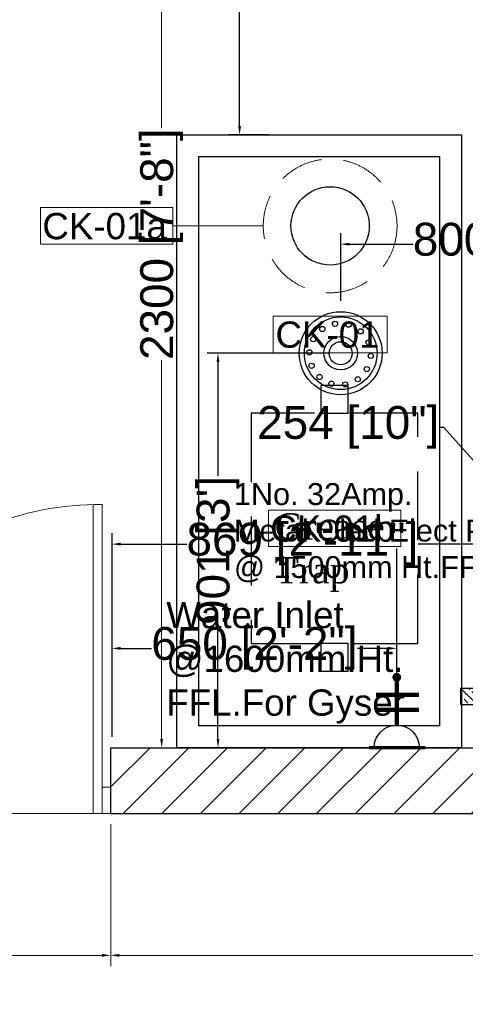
# Model space of a CAD drawing. Header units: millimetres. Extents: x 2985995 to 3127507, y -509231 to -458405.
# Tile 22 of 100: x 3022487 to 3023504, y -492034 to -489786. Entities that reach past the tile are written whole.
import ezdxf

# ---------------------------------------------------------------- set-up
doc = ezdxf.new("R2010")
doc.units = ezdxf.units.MM
doc.header["$LTSCALE"] = 1000
doc.header["$MEASUREMENT"] = 0
doc.header["$PDMODE"] = 3
doc.header["$PDSIZE"] = -1
doc.linetypes.add('DASHED', pattern=[0.75, 0.5, -0.25])
doc.linetypes.add('DASHED2', pattern=[0.375, 0.25, -0.125])
doc.layers.get('0').update_dxf_attribs({"linetype": 'CONTINUOUS'})
doc.layers.get('Defpoints').update_dxf_attribs({"linetype": 'CONTINUOUS'})
for name, color, linetype, lineweight in [('A-Door', 14, 'CONTINUOUS', 15), ('Civil-Wall-Text', 7, 'CONTINUOUS', 0), ('Equip No.', 1, 'CONTINUOUS', 15), ('HATCH', 251, 'CONTINUOUS', 5)]:
    doc.layers.add(name, color=color, linetype=linetype, lineweight=lineweight)
for name, color, linetype in [('A-Wall Full', 201, 'CONTINUOUS'), ('Drainage', 252, 'CONTINUOUS'), ('ELECTRICAL', 7, 'CONTINUOUS'), ('Equipment', 5, 'CONTINUOUS'), ('Equipment Name', 7, 'CONTINUOUS'), ('Plumbing', 6, 'CONTINUOUS'), ('Plumbing & Drainage', 6, 'CONTINUOUS')]:
    doc.layers.add(name, color=color, linetype=linetype)
doc.styles.add('ARAIL', font='arial.ttf')
doc.styles.add('Arial', font='arial.ttf')
doc.styles.get("Standard").update_dxf_attribs({"font": 'arial.ttf'})
doc.styles.add('style12', font='BOOKOSI.TTF')
doc.dimstyles.new('TFS-Dim', dxfattribs={"dimtxt": 75, "dimasz": 20, "dimexe": 25, "dimexo": 25, "dimgap": 5, "dimtad": 0, "dimdec": 0, "dimzin": 0, "dimdsep": 46, "dimtxsty": 'Standard', "dimcen": 0.09, "dimclrd": 8, "dimclre": 8, "dimadec": 0, "dimazin": 0, "dimtfac": 1, "dimtdec": 0, "dimtofl": 0, "dimtmove": 0, "dimatfit": 3, "dimldrblk": 'DOT', "dimfxl": 1, "dimtolj": 1, "dimtzin": 0, "dimlwd": -1, "dimlwe": -1, "dimarcsym": 0})

# ---------------------------------------------------------------- blocks, each defined once
blk = doc.blocks.new('DOOR-900')
for p, q in [((25, 0), (25, 900)), ((50.6, 0), (50.6, 899.5)), ((25, 76.8), (0, 76.8)), ((25, 0), (25, 76.8)), ((0, 0), (900, 0))]:
    blk.add_line(p, q)
blk.add_arc((38.4, 61.3), 838.9, 355.8124, 90.9144)
blk = doc.blocks.new('A$C9b88b0ea')
at = {"layer": 'Equipment', "color": 4, "linetype": 'DASHED2', "ltscale": 0.6}
for points in [[(0, -363), (502, -363), (502, 0), (0, 0)], [(-60, -211.5), (0, -211.5), (0, -151.5), (-60, -151.5)], [(502, -211.5), (562, -211.5), (562, -151.5), (502, -151.5)]]:
    blk.add_lwpolyline(points, close=True, dxfattribs=at)
blk = doc.blocks.new('*D573')
at = {"layer": 'Defpoints', "color": 0, "transparency": 16777216}
for p in [(3022988.7, -488778.4), (3023126.7, -488778.4, 0), (3023080.5, -490048.5, 0)]:
    blk.add_point(p, dxfattribs=at)
at = {"layer": 'Equipment Name', "color": 8, "transparency": 16777216}
for p, q in [((3023101.7, -488778.4), (3022963.7, -488778.4)), ((3022988.7, -488798.4), (3022988.7, -489153)), ((3022988.7, -490028.5), (3022988.7, -489673.9)), ((3023055.5, -490048.5), (3022963.7, -490048.5))]:
    blk.add_line(p, q, dxfattribs=at)
for points in [[(3022985.4, -488798.4), (3022992, -488798.4), (3022988.7, -488778.4)], [(3022985.4, -490028.5), (3022992, -490028.5), (3022988.7, -490048.5)]]:
    blk.add_solid(points, dxfattribs=at)
at = {"layer": 'Equipment Name', "color": 0, "transparency": 16777216, "insert": (3022988.7, -489413.4), "char_height": 75, "attachment_point": 5, "rotation": 90}
blk.add_mtext('\\A1;1270 [4\'-3"]', dxfattribs=at)
blk = doc.blocks.new('_Dot')
at = {"color": 0, "linetype": 'ByBlock', "lineweight": -2}
blk.add_line((-0.5, 0), (-1, 0), dxfattribs=at)
at = {"color": 0, "linetype": 'ByBlock', "const_width": 0.5}
blk.add_lwpolyline([(-0.25, 0, 1), (0.25, 0, 1)], format="xyb", close=True, dxfattribs=at)
blk = doc.blocks.new('A$C3DB523CE')
at = {"layer": 'ELECTRICAL'}
for points, const_width in [([(-5.8, 3.5), (5.92, 3.5)], 0.646), ([(-0.02, -1.23), (-0.02, -11.21)], 0.872), ([(-4.39, -4.41), (4.61, -4.41)], 0.872), ([(-4.39, -7.56), (4.61, -7.56)], 0.872)]:
    blk.add_lwpolyline(points, dxfattribs=dict(at, const_width=const_width))
blk.add_arc((-0.02, 3.5), 4.73, 180, 0, dxfattribs=at)
blk = doc.blocks.new('A$Cdc3c6119')
at = {"layer": 'Plumbing & Drainage', "ltscale": 50}
h = blk.add_hatch(dxfattribs=at)
h.set_pattern_fill('ANSI33', color=251, scale=100)
h.set_pattern_definition([(45, (-1618960.685, 589648.16), (-17.67766953, 17.67766953), []), (45, (-1618943.007, 589648.16), (-17.67766953, 17.67766953), [12.5, -6.25])])
h.paths.add_polyline_path([(0, 0), (36.7, 0), (36.7, 146.9), (0, 146.9)])
h.paths.add_polyline_path([(36.7, 55.1), (135.3, 55.1), (135.3, 91.8), (36.7, 91.8)])
at = {"layer": 'Plumbing & Drainage', "color": 1, "ltscale": 50}
for points in [[(0, 0), (36.7, 0), (36.7, 146.9), (0, 146.9)], [(36.7, 55.1), (135.3, 55.1), (135.3, 91.8), (36.7, 91.8)]]:
    blk.add_lwpolyline(points, close=True, dxfattribs=at)
blk = doc.blocks.new('*D611')
at = {"layer": 'Defpoints', "color": 0, "transparency": 16777216}
for p in [(3023347.5, -491221.4), (3023347.5, -491287.4, 0), (3022697.4, -491448.2, 0)]:
    blk.add_point(p, dxfattribs=at)
at = {"layer": 'ELECTRICAL', "color": 8, "transparency": 16777216}
for p, q in [((3022697.4, -491423.2), (3022697.4, -491196.4)), ((3023347.5, -491262.4), (3023347.5, -491196.4)), ((3022717.4, -491221.4), (3022787.4, -491221.4)), ((3023327.5, -491221.4), (3023257.4, -491221.4))]:
    blk.add_line(p, q, dxfattribs=at)
for points in [[(3022717.4, -491218), (3022717.4, -491224.7), (3022697.4, -491221.4)], [(3023327.5, -491218), (3023327.5, -491224.7), (3023347.5, -491221.4)]]:
    blk.add_solid(points, dxfattribs=at)
at = {"layer": 'ELECTRICAL', "color": 0, "transparency": 16777216, "insert": (3023022.4, -491221.4), "char_height": 75, "attachment_point": 5}
blk.add_mtext('\\A1;650 [2\'-2"]', dxfattribs=at)
blk = doc.blocks.new('*D615')
at = {"layer": 'Defpoints', "color": 0, "transparency": 16777216}
for p in [(3023566.7, -490983.3), (3023566.7, -491313.1, 0), (3022697.4, -491448.2, 0)]:
    blk.add_point(p, dxfattribs=at)
at = {"layer": 'Plumbing & Drainage', "color": 8, "transparency": 16777216}
for p, q in [((3022697.4, -491423.2), (3022697.4, -490958.3)), ((3023566.7, -491288.1), (3023566.7, -490958.3)), ((3022717.4, -490983.3), (3022868, -490983.3)), ((3023546.7, -490983.3), (3023396, -490983.3))]:
    blk.add_line(p, q, dxfattribs=at)
for points in [[(3022717.4, -490980), (3022717.4, -490986.6), (3022697.4, -490983.3)], [(3023546.7, -490980), (3023546.7, -490986.6), (3023566.7, -490983.3)]]:
    blk.add_solid(points, dxfattribs=at)
at = {"layer": 'Plumbing & Drainage', "color": 0, "transparency": 16777216, "insert": (3023132, -490983.3), "char_height": 75, "attachment_point": 5}
blk.add_mtext('\\A1;869 [2\'-11"]', dxfattribs=at)
blk = doc.blocks.new('*D616')
at = {"layer": 'Defpoints', "color": 0, "transparency": 16777216}
for p in [(3023820.3, -490983.3), (3023820.3, -491224.1), (3023566.7, -491313.1, 0)]:
    blk.add_point(p, dxfattribs=at)
at = {"layer": 'Plumbing & Drainage', "color": 8, "transparency": 16777216}
for p, q in [((3023454.6, -490716.8), (3023444.6, -490716.8)), ((3023693.5, -490983.3), (3023454.6, -490716.8)), ((3023566.7, -491288.1), (3023566.7, -490958.3)), ((3023820.3, -491199.1), (3023820.3, -490958.3)), ((3023586.7, -490983.3), (3023800.3, -490983.3))]:
    blk.add_line(p, q, dxfattribs=at)
for points in [[(3023586.7, -490980), (3023586.7, -490986.6), (3023566.7, -490983.3)], [(3023800.3, -490980), (3023800.3, -490986.6), (3023820.3, -490983.3)]]:
    blk.add_solid(points, dxfattribs=at)
at = {"layer": 'Plumbing & Drainage', "color": 0, "transparency": 16777216, "insert": (3023236.6, -490716.8), "char_height": 75, "attachment_point": 5}
blk.add_mtext('\\A1;254 [10"]', dxfattribs=at)
blk = doc.blocks.new('100DNT')
at = {"layer": 'Drainage'}
for centre, radius in [((0, 0), 101.6), ((0, 0), 88.9), ((-13.9, 72), 6.35), ((19.5, 70), 6.35), ((-44.9, 59.2), 6.35), ((48.8, 53.7), 6.35), ((-67.2, 34.3), 6.35), ((0, 0), 40.9), ((0, 0), 28.2), ((68.1, 26.4), 6.35), ((-76.6, 2.2), 6.35), ((73.6, -6.6), 6.35), ((-71.1, -30.8), 6.35), ((64.2, -38.8), 6.35), ((-51.8, -58.2), 6.35), ((-22.5, -74.4), 6.35), ((10.9, -76.4), 6.35), ((41.9, -63.7), 6.35)]:
    blk.add_circle(centre, radius, dxfattribs=at)
blk = doc.blocks.new('*D625')
at = {"layer": 'Defpoints', "color": 0, "transparency": 16777216}
for p in [(3023219.4, -490547.4, 0), (3022939.3, -491448.2), (3023205.4, -491448.2, 0)]:
    blk.add_point(p, dxfattribs=at)
at = {"layer": 'Drainage', "color": 8, "transparency": 16777216}
for p, q in [((3023194.4, -490547.4), (3022914.3, -490547.4)), ((3022939.3, -490567.4), (3022939.3, -490828.1)), ((3022939.3, -491428.2), (3022939.3, -491167.4)), ((3023180.4, -491448.2), (3022914.3, -491448.2))]:
    blk.add_line(p, q, dxfattribs=at)
for points in [[(3022936, -490567.4), (3022942.7, -490567.4), (3022939.3, -490547.4)], [(3022936, -491428.2), (3022942.7, -491428.2), (3022939.3, -491448.2)]]:
    blk.add_solid(points, dxfattribs=at)
at = {"layer": 'Drainage', "color": 0, "transparency": 16777216, "insert": (3022939.3, -490997.8), "char_height": 75, "attachment_point": 5, "rotation": 90}
blk.add_mtext("\\A1;901 [3']", dxfattribs=at)
blk = doc.blocks.new('*D636')
at = {"layer": 'Defpoints', "color": 0, "transparency": 16777216}
for p in [(3023219.4, -490298.3), (3023219.4, -490452.6), (3024019.3, -490648.2, 0)]:
    blk.add_point(p, dxfattribs=at)
at = {"layer": 'Drainage', "color": 8, "transparency": 16777216}
for p, q in [((3023219.4, -490427.6), (3023219.4, -490273.3)), ((3024019.3, -490623.2), (3024019.3, -490273.3)), ((3023239.4, -490298.3), (3023384.5, -490298.3)), ((3023999.3, -490298.3), (3023854.2, -490298.3))]:
    blk.add_line(p, q, dxfattribs=at)
for points in [[(3023239.4, -490295), (3023239.4, -490301.6), (3023219.4, -490298.3)], [(3023999.3, -490295), (3023999.3, -490301.6), (3024019.3, -490298.3)]]:
    blk.add_solid(points, dxfattribs=at)
at = {"layer": 'Drainage', "color": 0, "transparency": 16777216, "insert": (3023619.3, -490298.3), "char_height": 75, "attachment_point": 5}
blk.add_mtext('\\A1;800 [2\'-8"]', dxfattribs=at)
blk = doc.blocks.new('*D645')
at = {"layer": 'Civil-Wall-Text', "color": 8, "transparency": 16777216}
for p, q in [((3022951.7, -489148.4), (3022785.7, -489148.4)), ((3022810.7, -489168.4), (3022810.7, -490033.7)), ((3022810.7, -491428.2), (3022810.7, -490562.9)), ((3022867.5, -491448.2), (3022785.7, -491448.2))]:
    blk.add_line(p, q, dxfattribs=at)
for points in [[(3022807.4, -489168.4), (3022814, -489168.4), (3022810.7, -489148.4)], [(3022807.4, -491428.2), (3022814, -491428.2), (3022810.7, -491448.2)]]:
    blk.add_solid(points, dxfattribs=at)
at = {"layer": 'Defpoints', "color": 0, "transparency": 16777216}
for p in [(3022810.7, -489148.4), (3022976.7, -489148.4, 0), (3022892.5, -491448.2, 0)]:
    blk.add_point(p, dxfattribs=at)
at = {"layer": 'Civil-Wall-Text', "color": 0, "transparency": 16777216, "insert": (3022810.7, -490298.3), "char_height": 75, "attachment_point": 5, "rotation": 90}
blk.add_mtext('\\A1;2300 [7\'-8"]', dxfattribs=at)
blk = doc.blocks.new('*D647')
at = {"layer": 'Civil-Wall-Text', "color": 8, "transparency": 16777216}
for p, q in [((3021294.4, -491623.2), (3021294.4, -491947.4)), ((3022694.4, -491623.2), (3022694.4, -491947.4)), ((3021314.4, -491922.4), (3021734, -491922.4)), ((3022674.4, -491922.4), (3022254.8, -491922.4))]:
    blk.add_line(p, q, dxfattribs=at)
for points in [[(3021314.4, -491919.1), (3021314.4, -491925.7), (3021294.4, -491922.4)], [(3022674.4, -491919.1), (3022674.4, -491925.7), (3022694.4, -491922.4)]]:
    blk.add_solid(points, dxfattribs=at)
at = {"layer": 'Defpoints', "color": 0, "transparency": 16777216}
for p in [(3021294.4, -491598.2, 0), (3022694.4, -491598.2, 0), (3022694.4, -491922.4)]:
    blk.add_point(p, dxfattribs=at)
at = {"layer": 'Civil-Wall-Text', "color": 0, "transparency": 16777216, "insert": (3021994.4, -491922.4), "char_height": 75, "attachment_point": 5}
blk.add_mtext('\\A1;1400 [4\'-8"]', dxfattribs=at)
blk = doc.blocks.new('*D648')
at = {"layer": 'Civil-Wall-Text', "color": 8, "transparency": 16777216}
for p, q in [((3022694.4, -491623.2), (3022694.4, -491947.4)), ((3025169.3, -491623.2), (3025169.3, -491947.4)), ((3022714.4, -491922.4), (3023667.3, -491922.4)), ((3025149.3, -491922.4), (3024196.4, -491922.4))]:
    blk.add_line(p, q, dxfattribs=at)
for points in [[(3022714.4, -491919.1), (3022714.4, -491925.7), (3022694.4, -491922.4)], [(3025149.3, -491919.1), (3025149.3, -491925.7), (3025169.3, -491922.4)]]:
    blk.add_solid(points, dxfattribs=at)
at = {"layer": 'Defpoints', "color": 0, "transparency": 16777216}
for p in [(3022694.4, -491598.2, 0), (3025169.3, -491598.2, 0), (3025169.3, -491922.4)]:
    blk.add_point(p, dxfattribs=at)
at = {"layer": 'Civil-Wall-Text', "color": 0, "transparency": 16777216, "insert": (3023931.8, -491922.4), "char_height": 75, "attachment_point": 5}
blk.add_mtext('\\A1;2475 [8\'-3"]', dxfattribs=at)

msp = doc.modelspace()

# ---------------------------------------------------------------- hatches: boundary and pattern name
at = {"layer": 'HATCH'}
h = msp.add_hatch(dxfattribs=at)
h.set_pattern_fill('ANSI31', color=256, scale=500)
h.paths.add_polyline_path([(3022694.40054, -491448.16588), (3022694.40054, -491598.16588), (3023629.29246, -491598.16588), (3023629.29246, -491448.16588)])

# ---------------------------------------------------------------- linework, layer by layer
at = {"layer": 'A-Wall Full'}
for p, q in [((3022694.40054, -491448.16588, 0), (3023629.29246, -491448.16588, 0)), ((3022694.40054, -491598.16588, 0), (3022694.40054, -491448.16588, 0)), ((3022694.40054, -491598.16588, 0), (3023629.29246, -491598.16588, 0))]:
    msp.add_line(p, q, dxfattribs=at)
at = {"layer": 'Equip No.'}
msp.add_line((3022836.23115, -490256.6059, 0), (3023042.63615, -490256.6059, 0), dxfattribs=at)
at = {"layer": 'Equip No.', "elevation": 0}
for points in [[(3022534.15892, -490214.89465), (3022836.23115, -490214.89465), (3022836.23115, -490298.31716), (3022534.15892, -490298.31716)], [(3023065.42731, -490462.74528), (3023325.19584, -490462.74528), (3023325.19584, -490546.1678), (3023065.42731, -490546.1678)], [(3023054.33368, -490905.66611), (3023356.40591, -490905.66611), (3023356.40591, -490989.08863), (3023054.33368, -490989.08863)]]:
    msp.add_lwpolyline(points, close=True, dxfattribs=at)
at = {"layer": 'Equipment', "elevation": 0}
for points in [[(3022845.31155, -491448.16589), (3022845.31157, -490048.4569), (3023495.31157, -490048.4569), (3023495.31155, -491448.16589)], [(3022895.31155, -491398.16589), (3022895.31157, -490098.4569), (3023445.31157, -490098.4569), (3023445.31155, -491398.16589)]]:
    msp.add_lwpolyline(points, close=True, dxfattribs=at)
at = {"layer": 'Equipment', "linetype": 'DASHED', "lineweight": 0, "ltscale": 0.2}
msp.add_circle((3023195.31157, -490256.6059, 0), 152.67542, dxfattribs=at)
at = {"layer": 'Equipment'}
msp.add_circle((3023195.31157, -490256.6059, 0), 89.44505, dxfattribs=at)

# ---------------------------------------------------------------- block references
at = {"layer": 'A-Door', "xscale": -0.7833333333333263, "yscale": 0.7833333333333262, "zscale": 0.7833333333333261}
msp.add_blockref('DOOR-900', (3022694.40054, -491598.16588, 0), dxfattribs=at)
at = {"layer": 'Drainage', "color": 7, "xscale": 0.932804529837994, "yscale": 0.932804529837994, "zscale": 0.932804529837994}
msp.add_blockref('100DNT', (3023219.3698, -490547.37185, 0), dxfattribs=at)
at = {"layer": 'ELECTRICAL', "color": 5, "lineweight": -2, "xscale": -10.92416204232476, "yscale": 10.92416204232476, "zscale": 10.92416204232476, "rotation": 180}
msp.add_blockref('A$C3DB523CE', (3023347.71125, -491409.92251, 0), dxfattribs=at)
at = {"layer": 'Equipment', "xscale": 1.048801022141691, "yscale": 1.048801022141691, "zscale": 1.048801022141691, "rotation": 89.99999999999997}
msp.add_blockref('A$C9b88b0ea', (3023015.01241, -491210.62643, 0), dxfattribs=at)
at = {"layer": 'Plumbing', "ltscale": 50, "rotation": 270}
msp.add_blockref('A$Cdc3c6119', (3023493.22648, -491313.05075, 0.00031), dxfattribs=at)

# ---------------------------------------------------------------- texts
at = {"layer": 'ELECTRICAL', "color": 7, "insert": (3022975.74425, -490844.0212, 0.00031), "char_height": 50, "width": 763.8901383, "attachment_point": 1, "style": 'ARAIL'}
msp.add_mtext('1No. 32Amp.\\PMetal Clad Elect Point \\P@ 1500mm Ht.FFL.', dxfattribs=at)
at = {"layer": 'Equip No.', "color": 7, "char_height": 60, "attachment_point": 1, "style": 'Arial'}
for s, insert in [('\\pxqc;CK-01a', (3022310.80684, -490227.05592, 1117.38829)), ('\\pxqc;CK-01', (3022819.67851, -490474.90655, 1117.38829)), ('\\pxqc;CK-01b', (3022830.9816, -490917.82738, 1117.38829))]:
    msp.add_mtext_dynamic_manual_height_columns(s, width=739.3571968, gutter_width=15, heights=[46.53479], dxfattribs=dict(at, insert=insert))
at = {"layer": 'Equipment Name', "color": 0, "insert": (3023068.55543, -490912.80274, 0), "char_height": 60, "attachment_point": 1, "style": 'style12'}
msp.add_mtext_dynamic_manual_height_columns('\\pxql;Grease \\PTrap', width=505.9382414, gutter_width=15, heights=[0], dxfattribs=at)
at = {"layer": 'Plumbing & Drainage', "color": 7, "ltscale": 10, "insert": (3022821.17545, -491115.11779, 0.00061), "char_height": 60, "width": 2565.3968372, "attachment_point": 1, "rotation": 360, "style": 'Arial'}
msp.add_mtext('Water Inlet \\P@1600mm.Ht.\\PFFL.For Gyser', dxfattribs=at)

# ---------------------------------------------------------------- dimensions: what is measured, and where the dimension line sits
at = {"layer": 'Civil-Wall-Text'}
dim = msp.add_linear_dim(base=(3022810.70734, -489148.43753), p1=(3022892.52139, -491448.16588, 0), p2=(3022976.71151, -489148.43753, 0), angle=90, dimstyle='TFS-Dim', dxfattribs=at)
dim.commit()
dim.dimension.update_dxf_attribs({"geometry": '*D645', "text_midpoint": (3022810.70734, -490298.3017)})
for base, p1, p2, picture, middle in [((3022694.40054, -491922.38613), (3021294.40054, -491598.16588, 0), (3022694.40054, -491598.16588, 0), '*D647', (3021994.40054, -491922.38613)), ((3025169.29246, -491922.38613), (3022694.40054, -491598.16588, 0), (3025169.29246, -491598.16588, 0), '*D648', (3023931.8465, -491922.38613))]:
    dim = msp.add_linear_dim(base=base, p1=p1, p2=p2, dimstyle='TFS-Dim', override={"dimtmove": 1}, dxfattribs=at)
    dim.commit()
    dim.dimension.update_dxf_attribs({"geometry": picture, "text_midpoint": middle})
at = {"layer": 'Drainage'}
dim = msp.add_linear_dim(base=(3023219.3698, -490298.28387), p1=(3024019.29246, -490648.24893, 0), p2=(3023219.3698, -490452.59891), dimstyle='TFS-Dim', override={"dimtmove": 1}, dxfattribs=at)
dim.commit()
dim.dimension.update_dxf_attribs({"geometry": '*D636', "text_midpoint": (3023619.33113, -490298.28387)})
dim = msp.add_linear_dim(base=(3022939.33695, -491448.16588), p1=(3023219.3698, -490547.37185, 0), p2=(3023205.3698, -491448.16588, 0), angle=90, dimstyle='TFS-Dim', dxfattribs=at)
dim.commit()
dim.dimension.update_dxf_attribs({"geometry": '*D625', "text_midpoint": (3022939.33695, -490997.76886)})
at = {"layer": 'ELECTRICAL'}
dim = msp.add_linear_dim(base=(3023347.46977, -491221.35152), p1=(3022697.40054, -491448.16588, 0), p2=(3023347.46977, -491287.42321, 0), dimstyle='TFS-Dim', dxfattribs=at)
dim.commit()
dim.dimension.update_dxf_attribs({"geometry": '*D611', "text_midpoint": (3023022.43515, -491221.35152)})
at = {"layer": 'Equipment Name', "color": 0}
dim = msp.add_linear_dim(base=(3022988.69637, -488778.43753), p1=(3023080.53571, -490048.4569, 0), p2=(3023126.71151, -488778.43753, 0), angle=90, dimstyle='TFS-Dim', dxfattribs=at)
dim.commit()
dim.dimension.update_dxf_attribs({"geometry": '*D573', "text_midpoint": (3022988.69637, -489413.44721)})
at = {"layer": 'Plumbing & Drainage'}
dim = msp.add_linear_dim(base=(3023820.31155, -490983.31616), p1=(3023566.67382, -491313.05075, 0.00031), p2=(3023820.31155, -491224.14773), dimstyle='TFS-Dim', override={"dimtmove": 1}, dxfattribs=at)
dim.commit()
dim.dimension.update_dxf_attribs({"geometry": '*D616', "text_midpoint": (3023439.5698, -490716.76047), "dimtype": 160})
dim = msp.add_linear_dim(base=(3023566.67382, -490983.31616), p1=(3022697.40054, -491448.16588, 0), p2=(3023566.67382, -491313.05075, 0.00031), dimstyle='TFS-Dim', dxfattribs=at)
dim.commit()
dim.dimension.update_dxf_attribs({"geometry": '*D615', "text_midpoint": (3023132.03718, -490983.31616)})

# ---------------------------------------------------------------- leaders
at = {"layer": 'ELECTRICAL'}
msp.add_leader([(3023347.46977, -491287.42321, 0), (3023347.46977, -490993.05144, 0)], dimstyle='TFS-Dim', override={"dimgap": 5, "dimtad": 0}, dxfattribs=at)

doc.saveas('drawing.dxf')
